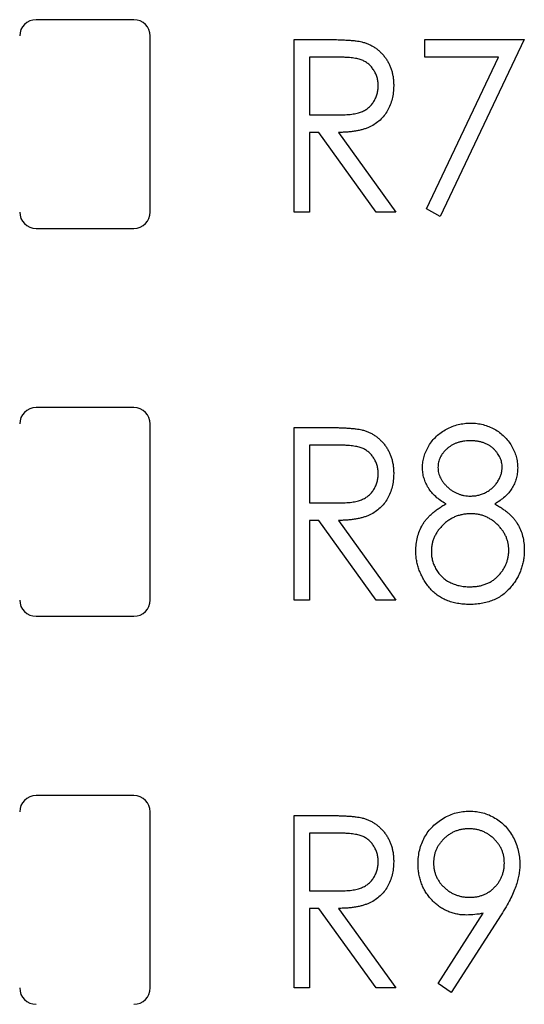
# Paper-space layout 'Sheet 2' of a CAD drawing. Header units: millimetres. Extents: x 0 to 420, y 0 to 297.
# Tile 8 of 48: x 100 to 107, y 144 to 159. Entities that reach past the tile are written whole.
import ezdxf

# ---------------------------------------------------------------- set-up
doc = ezdxf.new("R2010")
doc.units = ezdxf.units.MM

psp = doc.layouts.new('Sheet 2')

# ---------------------------------------------------------------- linework, layer by layer
at = {"color": 7, "linetype": 'Continuous', "lineweight": 25}
for p, q in [((101.365, 159.192), (99.865, 159.192)), ((101.615, 156.242), (101.615, 158.942)), ((103.82, 158.888), (104.306, 158.888)), ((103.82, 156.242), (103.82, 158.888)), ((105.821, 158.888), (107.347, 158.888)), ((105.821, 158.616), (105.821, 158.888)), ((107.347, 158.888), (106.058, 156.174)), ((104.497, 158.616), (104.057, 158.616)), ((104.057, 158.616), (104.057, 157.734)), ((106.952, 158.616), (105.821, 158.616)), ((105.848, 156.29), (106.952, 158.616)), ((104.057, 157.734), (104.486, 157.731)), ((104.199, 157.463), (104.057, 157.463)), ((104.057, 157.463), (104.057, 156.242)), ((105.08, 156.242), (104.199, 157.463)), ((104.499, 157.463), (105.38, 156.242)), ((106.058, 156.174), (105.848, 156.29)), ((104.057, 156.242), (103.82, 156.242)), ((105.38, 156.242), (105.08, 156.242)), ((99.865, 155.992), (101.365, 155.992)), ((101.365, 153.242), (99.865, 153.242)), ((101.615, 150.292), (101.615, 152.992)), ((103.82, 152.938), (104.306, 152.938)), ((103.82, 150.292), (103.82, 152.938)), ((104.497, 152.666), (104.057, 152.666)), ((104.057, 152.666), (104.057, 151.784)), ((104.057, 151.784), (104.486, 151.781)), ((104.199, 151.513), (104.057, 151.513)), ((104.057, 151.513), (104.057, 150.292)), ((105.08, 150.292), (104.199, 151.513)), ((104.499, 151.513), (105.38, 150.292)), ((104.057, 150.292), (103.82, 150.292)), ((105.38, 150.292), (105.08, 150.292)), ((99.865, 150.042), (101.365, 150.042)), ((101.365, 147.292), (99.865, 147.292)), ((101.615, 144.342), (101.615, 147.042)), ((103.82, 146.988), (104.306, 146.988)), ((103.82, 144.342), (103.82, 146.988)), ((104.497, 146.716), (104.057, 146.716)), ((104.057, 146.716), (104.057, 145.834)), ((104.057, 145.834), (104.486, 145.831)), ((104.199, 145.563), (104.057, 145.563)), ((104.057, 145.563), (104.057, 144.342)), ((105.08, 144.342), (104.199, 145.563)), ((104.499, 145.563), (105.38, 144.342)), ((106.029, 144.412), (106.719, 145.488)), ((106.993, 145.466), (106.228, 144.274)), ((106.228, 144.274), (106.029, 144.412)), ((104.057, 144.342), (103.82, 144.342)), ((105.38, 144.342), (105.08, 144.342))]:
    psp.add_line(p, q, dxfattribs=at)
for centre, start, end in [((99.865, 158.942), 90, 180), ((101.365, 158.942), 0, 90), ((99.865, 156.242), 180, 270), ((101.365, 156.242), 270, 0), ((99.865, 152.992), 90, 180), ((101.365, 152.992), 0, 90), ((99.865, 150.292), 180, 270), ((101.365, 150.292), 270, 0), ((99.865, 147.042), 90, 180), ((101.365, 147.042), 0, 90), ((99.865, 144.342), 180, 270), ((101.365, 144.342), 270, 0)]:
    psp.add_arc(centre, 0.25, start, end, dxfattribs=at)
for points, knots in [([(104.306, 158.888), (104.338, 158.888), (104.401, 158.887), (104.49, 158.886), (104.571, 158.882), (104.644, 158.879), (104.709, 158.874), (104.766, 158.868), (104.814, 158.861), (104.844, 158.855), (104.857, 158.852)], [0, 0, 0, 0, 0.176242, 0.33814, 0.484799, 0.617149, 0.734395, 0.837422, 0.92561, 1, 1, 1, 1]), ([(104.857, 158.852), (104.875, 158.847), (104.91, 158.837), (104.96, 158.817), (105.009, 158.794), (105.055, 158.767), (105.097, 158.735), (105.137, 158.7), (105.176, 158.662), (105.21, 158.619), (105.243, 158.573), (105.27, 158.524), (105.294, 158.473), (105.313, 158.42), (105.328, 158.363), (105.339, 158.304), (105.345, 158.243), (105.346, 158.201), (105.346, 158.18)], [0, 0, 0, 0, 0.061387, 0.121495, 0.181089, 0.240038, 0.298644, 0.35799, 0.418441, 0.480043, 0.541867, 0.604173, 0.666682, 0.729899, 0.794538, 0.860455, 0.929211, 1, 1, 1, 1]), ([(105.109, 158.181), (105.108, 158.202), (105.106, 158.244), (105.093, 158.305), (105.072, 158.364), (105.042, 158.418), (105.006, 158.468), (104.964, 158.51), (104.916, 158.545), (104.872, 158.568), (104.832, 158.582), (104.797, 158.591), (104.758, 158.599), (104.715, 158.605), (104.667, 158.611), (104.614, 158.614), (104.557, 158.616), (104.517, 158.616), (104.497, 158.616)], [0, 0, 0, 0, 0.074206, 0.146692, 0.218332, 0.29067, 0.362618, 0.431553, 0.499554, 0.567987, 0.604677, 0.646293, 0.69288, 0.744014, 0.799888, 0.86174, 0.928424, 1, 1, 1, 1]), ([(104.486, 157.731), (104.507, 157.731), (104.546, 157.731), (104.602, 157.734), (104.654, 157.737), (104.702, 157.742), (104.746, 157.749), (104.786, 157.758), (104.822, 157.767), (104.864, 157.783), (104.912, 157.807), (104.963, 157.843), (105.006, 157.887), (105.043, 157.938), (105.072, 157.993), (105.093, 158.053), (105.106, 158.116), (105.108, 158.159), (105.109, 158.181)], [0, 0, 0, 0, 0.068884, 0.133004, 0.192369, 0.247684, 0.298447, 0.344783, 0.387444, 0.426058, 0.498477, 0.568226, 0.638295, 0.709239, 0.781676, 0.852765, 0.925523, 1, 1, 1, 1]), ([(105.346, 158.18), (105.345, 158.145), (105.343, 158.076), (105.325, 157.977), (105.295, 157.884), (105.254, 157.797), (105.202, 157.72), (105.139, 157.651), (105.065, 157.594), (104.996, 157.554), (104.936, 157.528), (104.885, 157.511), (104.831, 157.497), (104.773, 157.484), (104.71, 157.475), (104.643, 157.468), (104.572, 157.464), (104.524, 157.463), (104.499, 157.463)], [0, 0, 0, 0, 0.083484, 0.162613, 0.23918, 0.314494, 0.388385, 0.460717, 0.533791, 0.609022, 0.648239, 0.690365, 0.734562, 0.781635, 0.831635, 0.884694, 0.940506, 1, 1, 1, 1]), ([(105.787, 152.327), (105.788, 152.355), (105.791, 152.411), (105.81, 152.496), (105.841, 152.579), (105.883, 152.659), (105.936, 152.736), (106, 152.804), (106.073, 152.864), (106.154, 152.915), (106.242, 152.956), (106.334, 152.984), (106.43, 153.002), (106.495, 153.004), (106.528, 153.006)], [0, 0, 0, 0, 0.075898, 0.152361, 0.231582, 0.313764, 0.397876, 0.481065, 0.564927, 0.651306, 0.738407, 0.824672, 0.911311, 1, 1, 1, 1]), ([(106.528, 153.006), (106.56, 153.004), (106.624, 153.002), (106.717, 152.984), (106.806, 152.954), (106.891, 152.913), (106.97, 152.863), (107.04, 152.803), (107.101, 152.734), (107.153, 152.658), (107.194, 152.577), (107.224, 152.493), (107.242, 152.407), (107.245, 152.348), (107.246, 152.319)], [0, 0, 0, 0, 0.087232, 0.172427, 0.257616, 0.343034, 0.4283, 0.511889, 0.594344, 0.678136, 0.76075, 0.84139, 0.92045, 1, 1, 1, 1]), ([(104.306, 152.938), (104.338, 152.938), (104.401, 152.937), (104.49, 152.936), (104.571, 152.932), (104.644, 152.929), (104.709, 152.924), (104.766, 152.918), (104.814, 152.911), (104.844, 152.905), (104.857, 152.902)], [0, 0, 0, 0, 0.176242, 0.33814, 0.484799, 0.617149, 0.734395, 0.837422, 0.92561, 1, 1, 1, 1]), ([(104.857, 152.902), (104.875, 152.897), (104.91, 152.887), (104.96, 152.867), (105.009, 152.844), (105.055, 152.817), (105.097, 152.785), (105.137, 152.75), (105.176, 152.712), (105.21, 152.669), (105.243, 152.623), (105.27, 152.574), (105.294, 152.523), (105.313, 152.47), (105.328, 152.413), (105.339, 152.354), (105.345, 152.293), (105.346, 152.251), (105.346, 152.23)], [0, 0, 0, 0, 0.061387, 0.121495, 0.181089, 0.240038, 0.298644, 0.35799, 0.418441, 0.480043, 0.541867, 0.604173, 0.666682, 0.729899, 0.794538, 0.860455, 0.929211, 1, 1, 1, 1]), ([(105.109, 152.231), (105.108, 152.252), (105.106, 152.294), (105.093, 152.355), (105.072, 152.414), (105.042, 152.468), (105.006, 152.518), (104.964, 152.56), (104.916, 152.595), (104.872, 152.618), (104.832, 152.632), (104.797, 152.641), (104.758, 152.649), (104.715, 152.655), (104.667, 152.661), (104.614, 152.664), (104.557, 152.666), (104.517, 152.666), (104.497, 152.666)], [0, 0, 0, 0, 0.074206, 0.146692, 0.218332, 0.29067, 0.362618, 0.431553, 0.499554, 0.567987, 0.604677, 0.646293, 0.69288, 0.744014, 0.799888, 0.86174, 0.928424, 1, 1, 1, 1]), ([(106.515, 152.734), (106.498, 152.734), (106.464, 152.733), (106.414, 152.728), (106.367, 152.718), (106.321, 152.705), (106.279, 152.687), (106.238, 152.667), (106.2, 152.641), (106.164, 152.613), (106.131, 152.582), (106.103, 152.549), (106.079, 152.515), (106.059, 152.48), (106.044, 152.443), (106.032, 152.404), (106.026, 152.364), (106.025, 152.337), (106.025, 152.323)], [0, 0, 0, 0, 0.0729957, 0.1426084, 0.210916, 0.2768553, 0.3412606, 0.4054979, 0.4694891, 0.5341133, 0.5978095, 0.6579498, 0.7161764, 0.7731382, 0.8295284, 0.885346, 0.9418735, 1, 1, 1, 1]), ([(107.008, 152.328), (107.008, 152.341), (107.007, 152.366), (107.001, 152.402), (106.991, 152.439), (106.978, 152.474), (106.959, 152.508), (106.937, 152.542), (106.912, 152.575), (106.883, 152.607), (106.849, 152.637), (106.812, 152.663), (106.771, 152.685), (106.727, 152.704), (106.679, 152.717), (106.628, 152.727), (106.573, 152.733), (106.535, 152.734), (106.515, 152.734)], [0, 0, 0, 0, 0.052892, 0.104861, 0.156461, 0.209915, 0.264475, 0.320383, 0.378702, 0.440292, 0.502986, 0.565931, 0.631168, 0.69788, 0.767558, 0.840346, 0.91813, 1, 1, 1, 1]), ([(104.486, 151.781), (104.507, 151.781), (104.546, 151.781), (104.602, 151.784), (104.654, 151.787), (104.702, 151.792), (104.746, 151.799), (104.786, 151.808), (104.822, 151.817), (104.864, 151.833), (104.912, 151.857), (104.963, 151.893), (105.006, 151.937), (105.043, 151.988), (105.072, 152.043), (105.093, 152.103), (105.106, 152.166), (105.108, 152.209), (105.109, 152.231)], [0, 0, 0, 0, 0.068884, 0.133004, 0.192369, 0.247684, 0.298447, 0.344783, 0.387444, 0.426058, 0.498477, 0.568226, 0.638295, 0.709239, 0.781676, 0.852765, 0.925523, 1, 1, 1, 1]), ([(105.346, 152.23), (105.345, 152.195), (105.343, 152.126), (105.325, 152.027), (105.295, 151.934), (105.254, 151.847), (105.202, 151.77), (105.139, 151.701), (105.065, 151.644), (104.996, 151.604), (104.936, 151.578), (104.885, 151.561), (104.831, 151.547), (104.773, 151.534), (104.71, 151.525), (104.643, 151.518), (104.572, 151.514), (104.524, 151.513), (104.499, 151.513)], [0, 0, 0, 0, 0.083484, 0.162613, 0.23918, 0.314494, 0.388385, 0.460717, 0.533791, 0.609022, 0.648239, 0.690365, 0.734562, 0.781635, 0.831635, 0.884694, 0.940506, 1, 1, 1, 1]), ([(106.148, 151.766), (106.12, 151.783), (106.064, 151.815), (105.99, 151.875), (105.927, 151.939), (105.876, 152.01), (105.837, 152.085), (105.808, 152.163), (105.791, 152.244), (105.788, 152.299), (105.787, 152.327)], [0, 0, 0, 0, 0.141592, 0.2760629, 0.4033018, 0.5272993, 0.6476768, 0.7650936, 0.8817781, 1, 1, 1, 1]), ([(106.025, 152.323), (106.025, 152.309), (106.025, 152.282), (106.034, 152.241), (106.045, 152.202), (106.062, 152.164), (106.083, 152.127), (106.108, 152.09), (106.14, 152.055), (106.174, 152.021), (106.212, 151.989), (106.252, 151.961), (106.294, 151.939), (106.337, 151.92), (106.381, 151.904), (106.428, 151.894), (106.475, 151.887), (106.508, 151.887), (106.524, 151.886)], [0, 0, 0, 0, 0.056616, 0.111922, 0.167884, 0.224708, 0.283151, 0.34408, 0.407772, 0.474921, 0.54286, 0.609016, 0.67358, 0.738498, 0.801995, 0.866705, 0.932523, 1, 1, 1, 1]), ([(106.524, 151.886), (106.545, 151.887), (106.587, 151.888), (106.649, 151.9), (106.709, 151.92), (106.767, 151.946), (106.82, 151.979), (106.868, 152.019), (106.91, 152.063), (106.945, 152.114), (106.973, 152.167), (106.994, 152.22), (107.005, 152.274), (107.007, 152.31), (107.008, 152.328)], [0, 0, 0, 0, 0.087185, 0.173538, 0.259581, 0.347289, 0.434973, 0.520191, 0.604029, 0.688633, 0.772056, 0.850297, 0.925899, 1, 1, 1, 1]), ([(107.246, 152.319), (107.245, 152.29), (107.243, 152.234), (107.226, 152.152), (107.198, 152.075), (107.159, 152.003), (107.109, 151.935), (107.048, 151.874), (106.976, 151.815), (106.922, 151.783), (106.894, 151.766)], [0, 0, 0, 0, 0.1246928, 0.2446228, 0.3622423, 0.4801474, 0.6004583, 0.7254064, 0.8587054, 1, 1, 1, 1]), ([(105.685, 151.041), (105.687, 151.077), (105.689, 151.149), (105.708, 151.254), (105.741, 151.353), (105.778, 151.431), (105.815, 151.491), (105.849, 151.534), (105.887, 151.575), (105.929, 151.617), (105.977, 151.656), (106.029, 151.694), (106.087, 151.732), (106.127, 151.754), (106.148, 151.766)], [0, 0, 0, 0, 0.1207561, 0.236813, 0.35026, 0.4633102, 0.5211542, 0.5805603, 0.6428101, 0.7074758, 0.7757044, 0.8465259, 0.9214795, 1, 1, 1, 1]), ([(106.894, 151.766), (106.914, 151.755), (106.954, 151.732), (107.009, 151.697), (107.06, 151.659), (107.107, 151.623), (107.148, 151.583), (107.185, 151.542), (107.218, 151.501), (107.254, 151.443), (107.292, 151.368), (107.325, 151.272), (107.344, 151.169), (107.346, 151.098), (107.347, 151.063)], [0, 0, 0, 0, 0.078045, 0.152615, 0.223262, 0.290956, 0.355325, 0.417626, 0.476908, 0.534534, 0.647521, 0.761304, 0.878255, 1, 1, 1, 1]), ([(106.529, 151.615), (106.508, 151.614), (106.467, 151.614), (106.406, 151.604), (106.348, 151.591), (106.292, 151.573), (106.239, 151.547), (106.189, 151.517), (106.141, 151.481), (106.097, 151.441), (106.056, 151.396), (106.02, 151.35), (105.991, 151.302), (105.965, 151.252), (105.946, 151.2), (105.933, 151.146), (105.924, 151.09), (105.923, 151.052), (105.923, 151.033)], [0, 0, 0, 0, 0.067596, 0.132929, 0.196397, 0.259393, 0.321589, 0.384465, 0.447689, 0.51278, 0.577452, 0.639772, 0.700413, 0.760058, 0.819311, 0.878362, 0.938641, 1, 1, 1, 1]), ([(107.11, 151.058), (107.11, 151.076), (107.109, 151.111), (107.1, 151.164), (107.087, 151.215), (107.068, 151.264), (107.044, 151.313), (107.014, 151.359), (106.98, 151.403), (106.94, 151.446), (106.897, 151.485), (106.851, 151.52), (106.803, 151.549), (106.753, 151.573), (106.7, 151.592), (106.645, 151.605), (106.588, 151.613), (106.549, 151.614), (106.529, 151.615)], [0, 0, 0, 0, 0.0607153, 0.1196582, 0.1786371, 0.2377148, 0.2975386, 0.3590521, 0.4221988, 0.4878296, 0.5538978, 0.6184644, 0.6811729, 0.7436698, 0.8060987, 0.8691137, 0.9339398, 1, 1, 1, 1]), ([(106.513, 150.224), (106.48, 150.225), (106.416, 150.227), (106.323, 150.238), (106.236, 150.258), (106.155, 150.286), (106.08, 150.322), (106.012, 150.366), (105.949, 150.418), (105.894, 150.478), (105.846, 150.542), (105.803, 150.609), (105.767, 150.677), (105.737, 150.746), (105.714, 150.818), (105.698, 150.891), (105.687, 150.965), (105.686, 151.015), (105.685, 151.041)], [0, 0, 0, 0, 0.075685, 0.147388, 0.21543, 0.280739, 0.344012, 0.406031, 0.467816, 0.530525, 0.592889, 0.653222, 0.712146, 0.770064, 0.827275, 0.884378, 0.941815, 1, 1, 1, 1]), ([(105.923, 151.033), (105.924, 151.009), (105.926, 150.962), (105.94, 150.893), (105.963, 150.825), (105.996, 150.761), (106.036, 150.7), (106.086, 150.647), (106.141, 150.601), (106.205, 150.563), (106.275, 150.532), (106.351, 150.511), (106.431, 150.497), (106.487, 150.496), (106.515, 150.495)], [0, 0, 0, 0, 0.0794917, 0.1573807, 0.236934, 0.3176676, 0.3990926, 0.4790851, 0.5597949, 0.6421184, 0.7266777, 0.8139967, 0.9045884, 1, 1, 1, 1]), ([(106.515, 150.495), (106.537, 150.496), (106.581, 150.497), (106.644, 150.505), (106.704, 150.518), (106.76, 150.537), (106.813, 150.56), (106.862, 150.59), (106.908, 150.623), (106.949, 150.663), (106.987, 150.706), (107.02, 150.751), (107.048, 150.798), (107.071, 150.846), (107.088, 150.897), (107.101, 150.949), (107.108, 151.003), (107.11, 151.039), (107.11, 151.058)], [0, 0, 0, 0, 0.07246, 0.141932, 0.208401, 0.273058, 0.335808, 0.397893, 0.459985, 0.52308, 0.585468, 0.646407, 0.705612, 0.763909, 0.821613, 0.880053, 0.939113, 1, 1, 1, 1]), ([(107.347, 151.063), (107.347, 151.037), (107.346, 150.987), (107.337, 150.912), (107.323, 150.84), (107.302, 150.77), (107.277, 150.702), (107.244, 150.637), (107.207, 150.574), (107.177, 150.534), (107.163, 150.514)], [0, 0, 0, 0, 0.129553, 0.256356, 0.381025, 0.503667, 0.6269, 0.749143, 0.873737, 1, 1, 1, 1]), ([(107.163, 150.514), (107.143, 150.491), (107.105, 150.446), (107.038, 150.386), (106.966, 150.336), (106.887, 150.295), (106.802, 150.263), (106.711, 150.24), (106.614, 150.227), (106.547, 150.225), (106.513, 150.224)], [0, 0, 0, 0, 0.122641, 0.242661, 0.361411, 0.481244, 0.603312, 0.729266, 0.861221, 1, 1, 1, 1]), ([(104.306, 146.988), (104.338, 146.988), (104.401, 146.987), (104.49, 146.986), (104.571, 146.982), (104.644, 146.979), (104.709, 146.974), (104.766, 146.968), (104.814, 146.961), (104.844, 146.955), (104.857, 146.952)], [0, 0, 0, 0, 0.176242, 0.33814, 0.484799, 0.617149, 0.734395, 0.837422, 0.92561, 1, 1, 1, 1]), ([(104.857, 146.952), (104.875, 146.947), (104.91, 146.937), (104.96, 146.917), (105.009, 146.894), (105.055, 146.867), (105.097, 146.835), (105.137, 146.8), (105.176, 146.762), (105.21, 146.719), (105.243, 146.673), (105.27, 146.624), (105.294, 146.573), (105.313, 146.52), (105.328, 146.463), (105.339, 146.404), (105.345, 146.343), (105.346, 146.301), (105.346, 146.28)], [0, 0, 0, 0, 0.061387, 0.121495, 0.181089, 0.240038, 0.298644, 0.35799, 0.418441, 0.480043, 0.541867, 0.604173, 0.666682, 0.729899, 0.794538, 0.860455, 0.929211, 1, 1, 1, 1]), ([(105.719, 146.245), (105.72, 146.282), (105.723, 146.355), (105.743, 146.461), (105.773, 146.561), (105.819, 146.655), (105.874, 146.742), (105.942, 146.821), (106.021, 146.889), (106.108, 146.949), (106.203, 146.996), (106.302, 147.031), (106.405, 147.051), (106.474, 147.054), (106.51, 147.056)], [0, 0, 0, 0, 0.087997, 0.17259, 0.255416, 0.33777, 0.419853, 0.500918, 0.583128, 0.667302, 0.751896, 0.83432, 0.916592, 1, 1, 1, 1]), ([(106.51, 147.056), (106.544, 147.054), (106.612, 147.051), (106.713, 147.031), (106.808, 146.997), (106.899, 146.951), (106.983, 146.892), (107.06, 146.823), (107.125, 146.742), (107.18, 146.652), (107.224, 146.555), (107.256, 146.454), (107.276, 146.349), (107.278, 146.278), (107.28, 146.243)], [0, 0, 0, 0, 0.08311, 0.164175, 0.244873, 0.327035, 0.409498, 0.491369, 0.573923, 0.659258, 0.744887, 0.829619, 0.913946, 1, 1, 1, 1]), ([(106.498, 146.784), (106.48, 146.784), (106.444, 146.782), (106.39, 146.776), (106.339, 146.763), (106.29, 146.746), (106.243, 146.725), (106.198, 146.698), (106.155, 146.666), (106.115, 146.631), (106.078, 146.592), (106.045, 146.55), (106.018, 146.506), (105.996, 146.461), (105.978, 146.413), (105.966, 146.363), (105.958, 146.311), (105.957, 146.276), (105.957, 146.258)], [0, 0, 0, 0, 0.065749, 0.129427, 0.191764, 0.253273, 0.315151, 0.37688, 0.44016, 0.505029, 0.569352, 0.632379, 0.693358, 0.753228, 0.81376, 0.874256, 0.936143, 1, 1, 1, 1]), ([(107.042, 146.258), (107.042, 146.276), (107.041, 146.311), (107.033, 146.363), (107.021, 146.413), (107.003, 146.461), (106.981, 146.506), (106.953, 146.55), (106.921, 146.592), (106.884, 146.631), (106.843, 146.666), (106.801, 146.698), (106.755, 146.724), (106.708, 146.746), (106.659, 146.763), (106.607, 146.776), (106.554, 146.782), (106.517, 146.784), (106.498, 146.784)], [0, 0, 0, 0, 0.063715, 0.125465, 0.185827, 0.246225, 0.305962, 0.36714, 0.430027, 0.494208, 0.558933, 0.621564, 0.683699, 0.745439, 0.807407, 0.869606, 0.933768, 1, 1, 1, 1]), ([(105.109, 146.281), (105.108, 146.302), (105.106, 146.344), (105.093, 146.405), (105.072, 146.464), (105.042, 146.518), (105.006, 146.568), (104.964, 146.61), (104.916, 146.645), (104.872, 146.668), (104.832, 146.682), (104.797, 146.691), (104.758, 146.699), (104.715, 146.705), (104.667, 146.711), (104.614, 146.714), (104.557, 146.716), (104.517, 146.716), (104.497, 146.716)], [0, 0, 0, 0, 0.074206, 0.146692, 0.218332, 0.29067, 0.362618, 0.431553, 0.499554, 0.567987, 0.604677, 0.646293, 0.69288, 0.744014, 0.799888, 0.86174, 0.928424, 1, 1, 1, 1]), ([(104.486, 145.831), (104.507, 145.831), (104.546, 145.831), (104.602, 145.834), (104.654, 145.837), (104.702, 145.842), (104.746, 145.849), (104.786, 145.858), (104.822, 145.867), (104.864, 145.883), (104.912, 145.907), (104.963, 145.943), (105.006, 145.987), (105.043, 146.038), (105.072, 146.093), (105.093, 146.153), (105.106, 146.216), (105.108, 146.259), (105.109, 146.281)], [0, 0, 0, 0, 0.068884, 0.133004, 0.192369, 0.247684, 0.298447, 0.344783, 0.387444, 0.426058, 0.498477, 0.568226, 0.638295, 0.709239, 0.781676, 0.852765, 0.925523, 1, 1, 1, 1]), ([(105.346, 146.28), (105.345, 146.245), (105.343, 146.176), (105.325, 146.077), (105.295, 145.984), (105.254, 145.897), (105.202, 145.82), (105.139, 145.751), (105.065, 145.694), (104.996, 145.654), (104.936, 145.628), (104.885, 145.611), (104.831, 145.597), (104.773, 145.584), (104.71, 145.575), (104.643, 145.568), (104.572, 145.564), (104.524, 145.563), (104.499, 145.563)], [0, 0, 0, 0, 0.083484, 0.162613, 0.23918, 0.314494, 0.388385, 0.460717, 0.533791, 0.609022, 0.648239, 0.690365, 0.734562, 0.781635, 0.831635, 0.884694, 0.940506, 1, 1, 1, 1]), ([(106.461, 145.461), (106.436, 145.462), (106.386, 145.463), (106.313, 145.474), (106.242, 145.492), (106.174, 145.517), (106.11, 145.549), (106.048, 145.588), (105.989, 145.634), (105.934, 145.687), (105.884, 145.745), (105.84, 145.806), (105.802, 145.871), (105.772, 145.94), (105.748, 146.012), (105.731, 146.087), (105.721, 146.165), (105.72, 146.218), (105.719, 146.245)], [0, 0, 0, 0, 0.063088, 0.124533, 0.184917, 0.244589, 0.304103, 0.364497, 0.426297, 0.490191, 0.554237, 0.61709, 0.679069, 0.741215, 0.803503, 0.867214, 0.932529, 1, 1, 1, 1]), ([(105.957, 146.258), (105.957, 146.241), (105.958, 146.205), (105.966, 146.154), (105.979, 146.104), (105.997, 146.056), (106.02, 146.01), (106.047, 145.966), (106.081, 145.925), (106.118, 145.886), (106.159, 145.85), (106.204, 145.819), (106.249, 145.791), (106.298, 145.771), (106.348, 145.753), (106.4, 145.741), (106.454, 145.734), (106.491, 145.733), (106.51, 145.733)], [0, 0, 0, 0, 0.06315, 0.124352, 0.184331, 0.244411, 0.304455, 0.36509, 0.427313, 0.492238, 0.556859, 0.620451, 0.682573, 0.744649, 0.806658, 0.86952, 0.933732, 1, 1, 1, 1]), ([(106.51, 145.733), (106.529, 145.733), (106.566, 145.734), (106.62, 145.741), (106.672, 145.753), (106.721, 145.771), (106.768, 145.792), (106.812, 145.818), (106.854, 145.85), (106.892, 145.886), (106.927, 145.925), (106.958, 145.967), (106.984, 146.01), (107.005, 146.056), (107.022, 146.104), (107.033, 146.154), (107.041, 146.205), (107.042, 146.241), (107.042, 146.258)], [0, 0, 0, 0, 0.067987, 0.13325, 0.196522, 0.258346, 0.319699, 0.381199, 0.443273, 0.506593, 0.570424, 0.63174, 0.69237, 0.752569, 0.812986, 0.873642, 0.935845, 1, 1, 1, 1]), ([(107.28, 146.243), (107.279, 146.215), (107.278, 146.158), (107.265, 146.073), (107.246, 145.986), (107.217, 145.895), (107.179, 145.799), (107.128, 145.696), (107.066, 145.583), (107.018, 145.506), (106.993, 145.466)], [0, 0, 0, 0, 0.099181, 0.201108, 0.307825, 0.418813, 0.539756, 0.676373, 0.829742, 1, 1, 1, 1]), ([(106.719, 145.488), (106.676, 145.48), (106.59, 145.465), (106.504, 145.463), (106.461, 145.461)], [0, 0, 0, 0, 0.511622, 1, 1, 1, 1])]:
    psp.add_open_spline(points, degree=3, knots=knots, dxfattribs=at)

doc.saveas('drawing.dxf')
